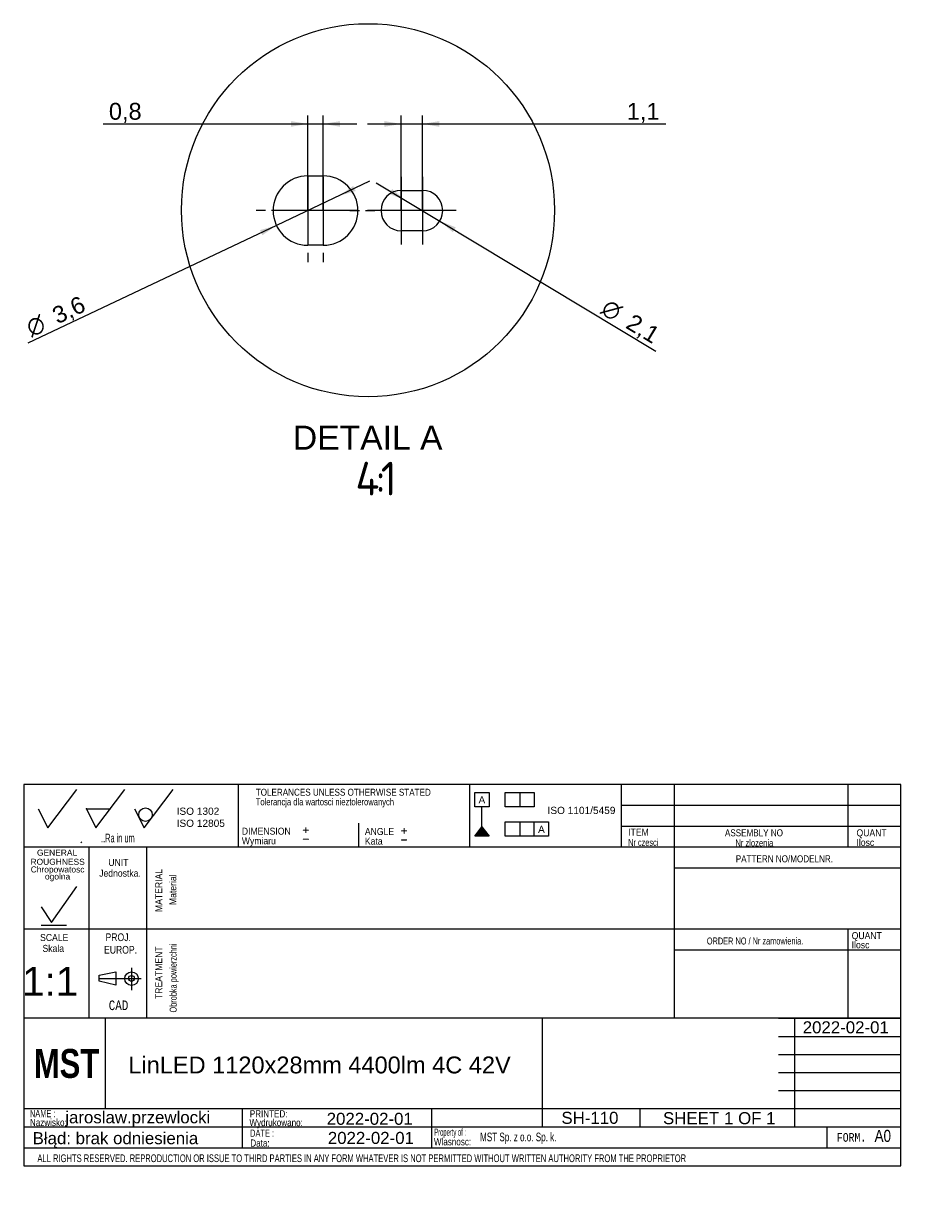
# Model space of a CAD drawing. Header units: millimetres. Extents: x 35 to 1170, y 11 to 451.
# Tile 14 of 19: x 985 to 1167, y 11 to 257. Entities that reach past the tile are written whole.
import ezdxf
from ezdxf.entities.mleader import LeaderData, LeaderLine
from ezdxf.enums import TextEntityAlignment as Align
from ezdxf.lldxf.tags import DXFTag
from ezdxf.math import Vec2, Vec3

# ---------------------------------------------------------------- set-up
doc = ezdxf.new("R2010")
doc.units = ezdxf.units.MM
for name, color, linetype in [('10', 7, 'Continuous'), ('Default', 7, 'Continuous'), ('LINLED_1120X28MM', 7, 'Continuous')]:
    doc.layers.add(name, color=color, linetype=linetype)
doc.styles.add('SEACAD_Arial', font='arial.ttf')
doc.styles.add('SEACAD_Lucida_Console', font='lucon.TTF', dxfattribs={"width": 0.8})
doc.styles.add('SEACAD_Solid_Edge_ANSI1_Symbols', font='semeca1.ttf')
doc.styles.add('SEACAD_Solid_Edge_ISO', font='seiso.ttf')
tags = doc.linetypes.add('CENTER2', pattern=[28.575, 19.05, -3.175, 3.175, -3.175]).pattern_tags.tags
tags[10:11] = [DXFTag(74, 4), DXFTag(75, 0), DXFTag(340, '0'), DXFTag(46, 0.0), DXFTag(50, 0.0), DXFTag(44, 0.0), DXFTag(45, 0.0)]
tags[8:9] = [DXFTag(74, 4), DXFTag(75, 0), DXFTag(340, '0'), DXFTag(46, 0.0), DXFTag(50, 0.0), DXFTag(44, 0.0), DXFTag(45, 0.0)]
tags[6:7] = [DXFTag(74, 4), DXFTag(75, 0), DXFTag(340, '0'), DXFTag(46, 0.0), DXFTag(50, 0.0), DXFTag(44, 0.0), DXFTag(45, 0.0)]
tags[4:5] = [DXFTag(74, 4), DXFTag(75, 0), DXFTag(340, '0'), DXFTag(46, 0.0), DXFTag(50, 0.0), DXFTag(44, 0.0), DXFTag(45, 0.0)]
doc.dimstyles.new('ISO', dxfattribs={"dimtxt": 3.5, "dimasz": 3.5, "dimexe": 1.75, "dimexo": 0, "dimgap": 0.875, "dimtad": 1, "dimtxsty": 'SEACAD_Arial', "dimblk1": '_SE_FILLED', "dimblk2": '_SE_FILLED', "dimsah": 1, "dimcen": 1.75, "dimadec": 0, "dimazin": 0, "dimtfac": 0.5, "dimtdec": 3, "dimtmove": 0, "dimatfit": 3, "dimfxl": 1, "dimarcsym": 0})

# ---------------------------------------------------------------- blocks, each defined once
blk = doc.blocks.new('SEANNOT_GROUP')
at = {"layer": 'Default', "color": 7, "linetype": 'CENTER2'}
for p, q in [((1044.02, 226.84), (1044.02, 228.79)), ((1044.02, 225.09), (1044.02, 211.09)), ((1035.27, 218.09), (1033.32, 218.09)), ((1051.02, 218.09), (1037.02, 218.09)), ((1052.77, 218.09), (1054.72, 218.09)), ((1044.02, 209.34), (1044.02, 207.39))]:
    blk.add_line(p, q, dxfattribs=at)
blk = doc.blocks.new('SEANNOT_GROUP1')
at = {"layer": 'Default', "color": 7, "linetype": 'CENTER2'}
for p, q in [((1047.22, 226.84), (1047.22, 228.79)), ((1047.22, 225.09), (1047.22, 211.09)), ((1038.47, 218.09), (1036.52, 218.09)), ((1054.22, 218.09), (1040.22, 218.09)), ((1055.97, 218.09), (1057.92, 218.09)), ((1047.22, 209.34), (1047.22, 207.39))]:
    blk.add_line(p, q, dxfattribs=at)
blk = doc.blocks.new('SEANNOT_GROUP2')
at = {"layer": 'Default', "color": 7, "linetype": 'CENTER2'}
for p, q in [((1063.42, 225.09), (1063.42, 211.09)), ((1070.42, 218.09), (1056.42, 218.09))]:
    blk.add_line(p, q, dxfattribs=at)
blk = doc.blocks.new('SEANNOT_GROUP3')
at = {"layer": 'Default', "color": 7, "linetype": 'CENTER2'}
for p, q in [((1067.82, 225.09), (1067.82, 211.09)), ((1074.82, 218.09), (1060.82, 218.09))]:
    blk.add_line(p, q, dxfattribs=at)
blk = doc.blocks.new('SE4')
at = {"layer": 'LINLED_1120X28MM', "color": 7, "linetype": 'Continuous'}
for p, q in [((1044.02, 225.29), (1047.22, 225.29)), ((1063.42, 222.29), (1067.82, 222.29)), ((1067.82, 213.89), (1063.42, 213.89)), ((1047.22, 210.89), (1044.02, 210.89))]:
    blk.add_line(p, q, dxfattribs=at)
for centre, radius, start, end in [((1044.02, 218.09), 7.2, 90, 270), ((1047.22, 218.09), 7.2, 270, 90), ((1063.42, 218.09), 4.2, 90, 270), ((1067.82, 218.09), 4.2, 270, 90)]:
    blk.add_arc(centre, radius, start, end, dxfattribs=at)
blk = doc.blocks.new('SE7')
at = {"layer": 'Default', "color": 7, "linetype": 'Continuous'}
blk.add_circle((1056.52, 218.17), 38.71, dxfattribs=at)
blk = doc.blocks.new('SE6')
at = {"layer": 'Default'}
blk.add_blockref('SE7', (0, 0), dxfattribs=at)
blk = doc.blocks.new('SE5')
blk.add_blockref('SE6', (0, 0))
blk = doc.blocks.new('DMBLK162')
at = {"layer": 'Default', "linetype": 'Continuous'}
for points in [[(1053.94, 222.15), (1053.44, 223.2), (1050.53, 221.17)], [(1034.6, 212.99), (1037.51, 215.01), (1034.1, 214.04)]]:
    blk.add_hatch(color=7, dxfattribs=at).paths.add_polyline_path(points)
at = {"layer": 'Default', "color": 7, "linetype": 'Continuous'}
for p, q in [((1056.85, 224.17), (1037.51, 215.01)), ((1037.51, 215.01), (985.92, 190.58))]:
    blk.add_line(p, q, dxfattribs=at)
for s, style, p in [('3,6', 'SEACAD_Arial', (990.58, 197.63)), ('O', 'SEACAD_Solid_Edge_ANSI1_Symbols', (985.16, 195.06))]:
    blk.add_text(s, height=3.5, rotation=25.3419, dxfattribs=dict(at, style=style)).set_placement(p, align=Align.TOP_LEFT)
blk = doc.blocks.new('_SE_FILLED')
at = {"color": 0}
blk.add_line((0, 0), (-1, 0), dxfattribs=at)
blk.add_solid([(0, 0), (-1, -0.1665), (-1, 0.1665), (0, 0)], dxfattribs=at)
blk = doc.blocks.new('DMBLK163')
at = {"layer": 'Default', "linetype": 'Continuous'}
for points in [[(1040.52, 236.66), (1040.52, 235.49), (1044.02, 236.08)], [(1050.72, 236.66), (1047.22, 236.08), (1050.72, 235.49)]]:
    blk.add_hatch(color=7, dxfattribs=at).paths.add_polyline_path(points)
at = {"layer": 'Default', "color": 7, "linetype": 'Continuous'}
for p, q in [((1001.52, 236.08), (1054.22, 236.08)), ((1044.02, 218.09), (1044.02, 237.83)), ((1047.22, 218.09), (1047.22, 237.83))]:
    blk.add_line(p, q, dxfattribs=at)
at = {"layer": 'Default', "color": 7, "linetype": 'Continuous', "style": 'SEACAD_Arial'}
blk.add_text('0,8', height=3.5, dxfattribs=at).set_placement((1002.74, 240.45), align=Align.TOP_LEFT)
blk = doc.blocks.new('DMBLK164')
at = {"layer": 'Default', "linetype": 'Continuous'}
for points in [[(1061.52, 222.56), (1060.92, 221.56), (1064.22, 220.26)], [(1074.72, 214.62), (1071.42, 215.93), (1074.11, 213.62)]]:
    blk.add_hatch(color=7, dxfattribs=at).paths.add_polyline_path(points)
at = {"layer": 'Default', "color": 7, "linetype": 'Continuous'}
for p, q in [((1058.22, 223.87), (1071.42, 215.93)), ((1071.42, 215.93), (1116.24, 188.95))]:
    blk.add_line(p, q, dxfattribs=at)
for s, style, p in [('O', 'SEACAD_Solid_Edge_ANSI1_Symbols', (1106.44, 199.95)), ('2,1', 'SEACAD_Arial', (1111.58, 196.86))]:
    blk.add_text(s, height=3.5, rotation=328.9572, dxfattribs=dict(at, style=style)).set_placement(p, align=Align.TOP_LEFT)
blk = doc.blocks.new('DMBLK165')
at = {"layer": 'Default', "linetype": 'Continuous'}
for points in [[(1059.92, 236.66), (1059.92, 235.49), (1063.42, 236.08)], [(1071.32, 236.66), (1067.82, 236.08), (1071.32, 235.49)]]:
    blk.add_hatch(color=7, dxfattribs=at).paths.add_polyline_path(points)
at = {"layer": 'Default', "color": 7, "linetype": 'Continuous'}
for p, q in [((1056.42, 236.08), (1118.29, 236.08)), ((1063.42, 218.09), (1063.42, 237.83)), ((1067.82, 218.09), (1067.82, 237.83))]:
    blk.add_line(p, q, dxfattribs=at)
at = {"layer": 'Default', "color": 7, "linetype": 'Continuous', "style": 'SEACAD_Arial'}
blk.add_text('1,1', height=3.5, dxfattribs=at).set_placement((1110.22, 240.45), align=Align.TOP_LEFT)
blk = doc.blocks.new('SEANNOT_GROUP6')
at = {"layer": 'Default', "color": 7, "linetype": 'Continuous', "style": 'SEACAD_Arial'}
blk.add_text('LinLED 1120x28mm 4400lm 4C 42V', height=3.5, dxfattribs=at).set_placement((1006.78, 42.53), align=Align.TOP_LEFT)
blk = doc.blocks.new('SEANNOT_GROUP7')
at = {"layer": 'Default', "color": 7, "linetype": 'Continuous', "style": 'SEACAD_Arial'}
blk.add_text('jaroslaw.przewlocki', height=2.5, dxfattribs=at).set_placement((993.69, 31.17), align=Align.TOP_LEFT)
blk = doc.blocks.new('SEANNOT_GROUP8')
at = {"layer": 'Default', "color": 7, "linetype": 'Continuous', "style": 'SEACAD_Arial'}
blk.add_text('SH-110', height=2.5, dxfattribs=at).set_placement((1096.65, 31.06), align=Align.TOP_LEFT)
blk = doc.blocks.new('SEANNOT_GROUP9')
at = {"layer": 'Default', "color": 7, "linetype": 'Continuous', "style": 'SEACAD_Arial'}
blk.add_text('1:1', height=6, dxfattribs=at).set_placement((984.72, 61.13), align=Align.TOP_LEFT)
blk = doc.blocks.new('_Dot')
at = {"color": 0, "linetype": 'ByBlock', "lineweight": -2}
blk.add_line((-0.5, 0), (-1, 0), dxfattribs=at)
at = {"color": 0, "linetype": 'ByBlock', "const_width": 0.5}
blk.add_lwpolyline([(-0.25, 0, 1), (0.25, 0, 1)], format="xyb", close=True, dxfattribs=at)
blk = doc.blocks.new('SEANNOT_GROUP11')
at = {"layer": 'Default', "color": 7, "linetype": 'Continuous', "style": 'SEACAD_Arial'}
blk.add_text('2022-02-01', height=2.5, dxfattribs=at).set_placement((1047.94, 30.86), align=Align.TOP_LEFT)
blk = doc.blocks.new('SEANNOT_GROUP12')
at = {"layer": 'Default', "color": 7, "linetype": 'Continuous', "style": 'SEACAD_Arial'}
blk.add_text('2022-02-01', height=2.5, dxfattribs=at).set_placement((1048.18, 26.89), align=Align.TOP_LEFT)
blk = doc.blocks.new('SEANNOT_GROUP13')
at = {"layer": 'Default', "color": 7, "linetype": 'Continuous', "style": 'SEACAD_Arial'}
for s, p in [('SHEET ', (1117.73, 30.99)), ('1', (1130.39, 30.99)), (' OF ', (1132.35, 30.99)), ('1', (1139.14, 30.99))]:
    blk.add_text(s, height=2.5, dxfattribs=at).set_placement(p, align=Align.TOP_LEFT)
blk = doc.blocks.new('SEANNOT_GROUP14')
at = {"layer": 'Default', "color": 7, "linetype": 'Continuous', "style": 'SEACAD_Arial'}
blk.add_text('2022-02-01', height=2.5, dxfattribs=at).set_placement((1146.73, 49.84), align=Align.TOP_LEFT)

msp = doc.modelspace()

# ---------------------------------------------------------------- hatches: boundary and pattern name
at = {"layer": 'Default', "linetype": 'Continuous'}
msp.add_hatch(color=7, dxfattribs=at).paths.add_polyline_path([(1080.154, 90.215), (1078.654, 88.23), (1081.654, 88.23)])

# ---------------------------------------------------------------- linework, layer by layer
at = {"layer": '10', "color": 7, "linetype": 'Continuous'}
for p, q in [((1029.561, 98.968), (1029.561, 85.968)), ((1077.561, 98.968), (1077.561, 85.968)), ((1109.061, 98.968), (1109.061, 85.968)), ((1120.061, 98.968), (1120.061, 50.468)), ((1156.061, 98.968), (1156.061, 85.968)), ((990.061, 89.968), (996.061, 97.968)), ((1000.061, 89.968), (1006.061, 97.968)), ((1010.061, 89.968), (1016.061, 97.968)), ((988.061, 93.968), (990.061, 89.968)), ((998.061, 93.968), (1003.061, 93.968)), ((998.061, 93.968), (1000.061, 89.968)), ((1008.061, 93.968), (1010.061, 89.968)), ((1167.061, 94.634), (1109.061, 94.634)), ((1054.561, 90.968), (1054.561, 85.968)), ((1167.061, 90.301), (1109.061, 90.301)), ((996.935, 86.894), (997.111, 87.1)), ((1167.061, 85.968), (985.061, 85.968)), ((998.561, 85.968), (998.561, 50.468)), ((998.561, 85.968), (998.561, 51.968)), ((1010.561, 85.968), (1010.561, 50.468)), ((1167.061, 81.634), (1120.061, 81.634)), ((990.863, 70.332), (996.062, 77.837)), ((988.721, 73.614), (990.863, 70.332)), ((1167.061, 68.968), (985.061, 68.968)), ((988.721, 69.793), (993.92, 69.793)), ((1156.061, 68.968), (1156.061, 50.468)), ((1167.061, 64.634), (1120.061, 64.634)), ((1000.707, 59.383), (1004.192, 60.075)), ((1000.707, 58.19), (1000.707, 59.383)), ((1004.192, 60.075), (1004.192, 57.306)), ((1007.436, 60.943), (1007.436, 56.335)), ((1007.436, 60.943), (1007.436, 56.335)), ((1004.192, 57.306), (1000.707, 58.19)), ((1092.686, 50.468), (985.061, 50.468)), ((1092.561, 50.468), (985.061, 50.468)), ((1002.061, 31.718), (1002.061, 50.468)), ((1141.686, 50.468), (1167.186, 50.468)), ((1145.061, 27.968), (1145.061, 50.468)), ((1141.686, 46.718), (1167.186, 46.718)), ((1141.686, 42.968), (1167.186, 42.968)), ((1141.686, 39.218), (1167.186, 39.218)), ((1141.686, 35.468), (1167.186, 35.468)), ((985.061, 31.718), (1167.186, 31.718)), ((1030.371, 31.673), (1030.371, 23.548)), ((1069.672, 31.673), (1069.672, 23.548)), ((1112.936, 31.718), (1112.936, 27.968)), ((985.061, 27.968), (1141.686, 27.968)), ((1151.748, 27.968), (1151.748, 23.593)), ((985.061, 23.593), (1167.061, 23.593))]:
    msp.add_line(p, q, dxfattribs=at)
at = {"layer": '10', "color": 7, "linetype": 'CENTER2'}
msp.add_line((1000.707, 58.69), (1009.422, 58.69), dxfattribs=at)
at = {"layer": '10', "color": 7, "linetype": 'Continuous'}
for points in [[(1167.061, 19.843), (1167.061, 98.968), (985.061, 98.968), (985.061, 19.843), (1167.061, 19.843)], [(1092.686, 50.468), (1092.686, 27.968), (1167.061, 27.968), (1167.061, 50.468), (1092.686, 50.468)]]:
    msp.add_lwpolyline(points, dxfattribs=at)
for centre, radius in [((1010.333, 92.722), 1.402), ((1007.436, 58.691), 1.415), ((1007.436, 58.749), 0.607)]:
    msp.add_circle(centre, radius, dxfattribs=at)
msp.add_point((998.061, 93.968), dxfattribs=at)
at = {"layer": 'Default', "color": 7, "linetype": 'Continuous'}
for p, q in [((1078.654, 94.321), (1078.654, 97.321)), ((1078.654, 97.321), (1081.654, 97.321)), ((1081.654, 97.321), (1081.654, 94.321)), ((1084.99, 94.321), (1084.99, 97.321)), ((1084.99, 97.321), (1090.99, 97.321)), ((1087.99, 97.321), (1087.99, 94.321)), ((1090.99, 97.321), (1090.99, 94.321)), ((1081.654, 94.321), (1078.654, 94.321)), ((1080.154, 90.215), (1080.154, 94.321)), ((1090.99, 94.321), (1084.99, 94.321)), ((1084.99, 88.23), (1084.99, 91.23)), ((1084.99, 91.23), (1093.99, 91.23)), ((1087.99, 91.23), (1087.99, 88.23)), ((1090.99, 88.23), (1090.99, 91.23)), ((1093.99, 91.23), (1093.99, 88.23)), ((1078.654, 88.23), (1080.154, 90.215)), ((1080.154, 90.215), (1081.654, 88.23)), ((1081.654, 88.23), (1078.654, 88.23)), ((1093.99, 88.23), (1084.99, 88.23))]:
    msp.add_line(p, q, dxfattribs=at)

# ---------------------------------------------------------------- block references
at = {"layer": 'Default'}
for name in ['SE5', 'SEANNOT_GROUP', 'SEANNOT_GROUP1', 'SE4', 'SEANNOT_GROUP2', 'SEANNOT_GROUP3', 'SEANNOT_GROUP9', 'SEANNOT_GROUP14', 'SEANNOT_GROUP6', 'SEANNOT_GROUP7', 'SEANNOT_GROUP11', 'SEANNOT_GROUP8', 'SEANNOT_GROUP13', 'SEANNOT_GROUP12']:
    msp.add_blockref(name, (0, 0), dxfattribs=at)

# ---------------------------------------------------------------- texts
at = {"layer": '10', "attachment_point": 1}
for s, insert, char_height, width, style in [('{\\farial rounded mt|b0||i0||c0|p34;\\C7;\\H1.45000002;\\W0.77704;Tolerancja dla wartosci nieztolerowanych}', (1033.217, 96.105), 1.45, 36.02936, 'SEACAD_Arial'), ('{\\farial rounded mt|b0||i0||c0|p34;\\C7;\\H1.45000002;\\W0.83002;TOLERANCES UNLESS OTHERWISE STATED}', (1033.217, 98.105), 1.45, 38.61414, 'SEACAD_Arial'), ('{\\farial rounded mt|b0||i0||c0|p34;\\C7;\\H1.8;\\W0.608;..Ra in um}', (1001.125, 88.768), 1.8, 8.92175, 'SEACAD_Arial'), ('{\\farial rounded mt|b0||i0||c0|p34;\\C7;\\H1.45000002;\\W0.883;DIMENSION}', (1030.332, 90.025), 1.45, 10.15001, 'SEACAD_Arial'), ('{\\farial rounded mt|b0||i0||c0|p34;\\C7;\\H1.45000002;\\W0.883;ANGLE}', (1055.86, 89.961), 1.45, 6.05218, 'SEACAD_Arial'), ('{\\farial rounded mt|b0||i0||c0|p34;\\C7;\\H1.45000002;\\W0.883;ITEM}', (1110.5, 89.81), 1.45, 4.25544, 'SEACAD_Arial'), ('{\\farial rounded mt|b0||i0||c0|p34;\\C7;\\H1.45000002;\\W0.83002;ASSEMBLY NO}', (1130.579, 89.684), 1.45, 12.82936, 'SEACAD_Arial'), ('{\\farial rounded mt|b0||i0||c0|p34;\\C7;\\H1.45000002;\\W0.883;QUANT}', (1157.891, 89.684), 1.45, 6.24131, 'SEACAD_Arial'), ('{\\farial rounded mt|b0||i0||c0|p34;\\C7;\\H1.45000002;\\W0.883;Wymiaru}', (1030.332, 88.025), 1.45, 8.67569, 'SEACAD_Arial'), ('{\\farial rounded mt|b0||i0||c0|p34;\\C7;\\H1.45000002;\\W0.883;Kata}', (1055.86, 87.961), 1.45, 5.07501, 'SEACAD_Arial'), ('{\\farial rounded mt|b0||i0||c0|p34;\\C7;\\H1.45000002;\\W0.72406;Nr czesci }', (1110.5, 87.684), 1.45, 7.78588, 'SEACAD_Arial'), ('{\\farial rounded mt|b0||i0||c0|p34;\\C7;\\H1.45000002;\\W0.77704;Nr zlozenia}', (1132.743, 87.584), 1.45, 9.50428, 'SEACAD_Arial'), ('{\\farial rounded mt|b0||i0||c0|p34;\\C7;\\H1.45000002;\\W0.883;Ilosc}', (1157.891, 87.684), 1.45, 6.93479, 'SEACAD_Arial'), ('{\\farial rounded mt|b0||i0||c0|p34;\\C7;\\H1.45000002;\\W0.83002;PATTERN NO/MODELNR.}', (1132.833, 84.289), 1.45, 21.43479, 'SEACAD_Arial'), ('{\\farial rounded mt|b0||i0||c0|p34;\\C7;\\H1.45000002;\\W0.883;Jednostka.}', (1000.724, 81.302), 1.45, 8.72628, 'SEACAD_Arial'), ('{\\farial rounded mt|b0||i0||c0|p34;\\C7;\\H1.45000002;\\W0.883;UNIT}', (1002.627, 83.54), 1.45, 4.16088, 'SEACAD_Arial'), ('{\\farial rounded mt|b0||i0||c0|p34;\\C7;\\H1.45000002;\\W0.883;SCALE}', (988.461, 67.955), 1.45, 5.86305, 'SEACAD_Arial'), ('{\\farial rounded mt|b0||i0||c0|p34;\\C7;\\H1.60000002;\\W0.8;PROJ.}', (1002.048, 68.091), 1.6, 5.11305, 'SEACAD_Arial'), ('{\\farial rounded mt|b0||i0||c0|p34;\\C7;\\H1.45000002;\\W0.72406;ORDER NO / Nr zamowienia.}', (1126.833, 67.235), 1.45, 25.03089, 'SEACAD_Arial'), ('{\\farial rounded mt|b0||i0||c0|p34;\\C7;\\H1.45000002;\\W0.883;QUANT}', (1156.891, 68.35), 1.45, 6.24131, 'SEACAD_Arial'), ('{\\farial rounded mt|b0||i0||c0|p34;\\C7;\\H1.45000002;\\W0.883;Ilosc}', (1156.891, 66.43), 1.45, 6.93479, 'SEACAD_Arial'), ('{\\farial rounded mt|b0||i0||c0|p34;\\C7;\\H1.45000002;\\W0.883;Skala}', (988.962, 65.702), 1.45, 5.77723, 'SEACAD_Arial'), ('{\\farial rounded mt|b0||i0||c0|p34;\\C7;\\H1.60000002;\\W0.8;EUROP.}', (1001.731, 65.485), 1.6, 6.64349, 'SEACAD_Arial'), ('{\\fLucida Console|b0||i0||c0|p34;\\C7;\\H1.99999998;\\W0.8;CAD}', (1002.71, 54.16), 2, 4.53334, 'SEACAD_Lucida_Console'), ('{\\farial rounded mt|b0||i0||c0|p34;\\C7;\\H1.5;\\W0.704;NAME :}', (986.362, 31.441), 1.5, 5.5761, 'SEACAD_Arial'), ('{\\farial rounded mt|b0||i0||c0|p34;\\C7;\\H1.5;\\W0.8;Nazwisko:}', (986.362, 29.594), 1.5, 7.67838, 'SEACAD_Arial'), ('{\\farial rounded mt|b0||i0||c0|p34;\\C7;\\H1.5;\\W0.8;Wydrukowano:}', (1031.902, 29.586), 1.5, 11.43865, 'SEACAD_Arial'), ('{\\farial rounded mt|b0||i0||c0|p34;\\C7;\\H1.5;\\W0.8;PRINTED:}', (1031.99, 31.396), 1.5, 8.9879, 'SEACAD_Arial'), ('{\\farial rounded mt|b0||i0||c0|p34;\\C7;\\H1.5;\\W0.704;DATE :}', (1032.056, 27.369), 1.5, 5.2174, 'SEACAD_Arial'), ('{\\farial rounded mt|b0||i0||c0|p34;\\C7;\\H1.5;\\W0.46208;Property of :}', (1070.271, 27.578), 1.5, 8.86958, 'SEACAD_Arial'), ('{\\farial rounded mt|b0||i0||c0|p34;\\C7;\\H2.50000002;\\W0.8;A0}', (1161.638, 27.312), 2.5, 4.42077, 'SEACAD_Arial'), ('{\\farial rounded mt|b0||i0||c0|p34;\\C7;\\H1.5;\\W0.8;Data:}', (1032.099, 25.319), 1.5, 6.19566, 'SEACAD_Arial'), ('{\\farial rounded mt|b0||i0||c0|p34;\\C7;\\H1.5;\\W0.8;Wlasnosc:}', (1070.188, 25.594), 1.5, 10.89131, 'SEACAD_Arial'), ('{\\farial rounded mt|b0||i0||c0|p34;\\C7;\\H1.8;\\W0.667;MST Sp. z o.o. Sp. k.}', (1079.775, 26.741), 1.8, 73.73694, 'SEACAD_Arial'), ('{\\fLucida Console|b0||i0||c0|p34;\\C7;\\H1.8;\\W0.8;FORM.}', (1153.811, 26.643), 1.8, 6.80001, 'SEACAD_Lucida_Console'), ('{\\farial rounded mt|b0||i0||c0|p34;\\C7;\\H1.60000002;\\W0.704;ALL RIGHTS RESERVED. REPRODUCTION OR ISSUE TO THIRD PARTIES IN ANY FORM WHATEVER IS NOT PERMITTED WITHOUT WRITTEN AUTHORITY FROM THE PROPRIETOR}', (987.908, 22.22), 1.6, 148.00001, 'SEACAD_Arial')]:
    msp.add_mtext(s, dxfattribs=dict(at, insert=insert, char_height=char_height, width=width, style=style))
at = {"layer": '10', "char_height": 1.25, "attachment_point": 1}
for s, insert, width in [('{\\fArial|b0||i0||c0|p34;\\C7;\\H1.2499998;\\W1.;GENERAL}', (987.813, 85.461), 8.3424), ('{\\fArial|b0||i0||c0|p34;\\C7;\\H1.2499998;\\W1.;ROUGHNESS}', (986.478, 83.567), 11.22283)]:
    msp.add_mtext(s, dxfattribs=dict(at, insert=insert, width=width))
at = {"layer": '10', "insert": (992.097, 80.439), "char_height": 1.25, "width": 11.65265, "attachment_point": 5, "line_spacing_factor": 0.7}
msp.add_mtext('{\\fArial|b0||i0||c0|p34;\\C7;\\H1.24999998;\\W1.;Chropowatosc\\P}{\\fArial|b0||i0||c0|p34;\\C7;\\H1.24999998;\\W1.;ogolna}', dxfattribs=at)
at = {"layer": '10', "char_height": 1.45, "attachment_point": 1, "rotation": 89.99999, "style": 'SEACAD_Arial'}
for s, insert, width in [('{\\farial rounded mt|b0||i0||c0|p34;\\C7;\\H1.45000002;\\W0.883;MATERIAL}', (1012.362, 72.526), 8.92066), ('{\\farial rounded mt|b0||i0||c0|p34;\\C7;\\H1.45000002;\\W0.883;Material}', (1015.282, 73.968), 7.15315), ('{\\farial rounded mt|b0||i0||c0|p34;\\C7;\\H1.45000002;\\W0.883;TREATMENT}', (1012.362, 54.464), 10.87501), ('{\\farial rounded mt|b0||i0||c0|p34;\\C7;\\H1.45000002;\\W0.72406;Obrobka powierzchni}', (1015.362, 51.66), 17.04755)]:
    msp.add_mtext(s, dxfattribs=dict(at, insert=insert, width=width))
at = {"layer": 'Default', "color": 7, "linetype": 'Continuous'}
for s, height, style, p in [('DETAIL A', 5, 'SEACAD_Arial', (1040.925, 173.464)), ('4', 7, 'SEACAD_Solid_Edge_ISO', (1053.898, 165.964)), ('1', 7, 'SEACAD_Solid_Edge_ISO', (1059.148, 165.964)), (':', 7, 'SEACAD_Solid_Edge_ISO', (1058.034, 165.964))]:
    msp.add_text(s, height=height, dxfattribs=dict(at, style=style)).set_placement(p, align=Align.TOP_LEFT)
at = {"layer": 'Default'}
for s, insert, char_height, width, attachment_point in [('{\\fArial CE|b0||i0||c0|p34;\\C7;\\H1.5;\\W1.;A}', (1080.148, 96.544), 1.5, 1.40218, 2), ('{\\fArial|b0||i0||c0|p34;\\C7;\\H1.5;\\W1.;ISO 1302 \\P}{\\fArial|b0||i0||c0|p34;\\C7;\\H1.5;\\W1.;ISO 12805}', (1016.798, 94.192), 1.5, 10.48633, 1), ('{\\fArial|b0||i0||c0|p34;\\C7;\\H1.5;\\W1.;ISO 1101/5459}', (1100.817, 94.363), 1.5, 14.98601, 2), ('{\\fSolid Edge ISO|b0||i0||c0|p34;\\C7;\\H2.5;\\W1.;+\\P}', (1042.802, 91.021), 2.5, 1.88245, 1), ('{\\fSolid Edge ISO|b0||i0||c0|p34;\\C7;\\H2.5;\\W1.;+\\P}', (1063.195, 90.864), 2.5, 1.88245, 1), ('{\\fArial CE|b0||i0||c0|p34;\\C7;\\H1.5;\\W1.;A}', (1092.504, 90.419), 1.5, 1.40218, 2), ('{\\fSolid Edge ISO|b0||i0||c0|p34;\\C7;\\H2.5;\\W1.;-\\P}', (1042.802, 89.138), 2.5, 1.88245, 1), ('{\\fSolid Edge ISO|b0||i0||c0|p34;\\C7;\\H2.5;\\W1.;-\\P}', (1063.195, 88.981), 2.5, 1.88245, 1)]:
    msp.add_mtext(s, dxfattribs=dict(at, insert=insert, char_height=char_height, width=width, attachment_point=attachment_point))

# ---------------------------------------------------------------- dimensions: what is measured, and where the dimension line sits
at = {"layer": 'Default', "color": 7, "linetype": 'Continuous'}
for base, p1, p2, picture, middle in [((1044.018, 236.076), (1044.018, 218.093), (1047.218, 218.093), 'DMBLK163', (1010.818, 236.076)), ((1063.418, 236.076), (1063.418, 218.093), (1067.818, 218.093), 'DMBLK165', (1108.993, 236.076))]:
    dim = msp.add_linear_dim(base=base, p1=p1, p2=p2, angle=0, text='\\A1;<>', dimstyle='ISO', override={"dimlfac": 0.25}, dxfattribs=at)
    dim.commit()
    dim.dimension.update_dxf_attribs({"geometry": picture, "text_midpoint": middle, "dimtype": 161})
for p1, p2, picture, middle in [((1050.525, 221.175), (1037.511, 215.011), 'DMBLK162', (999.747, 197.127)), ((1064.22, 220.259), (1071.417, 215.927), 'DMBLK164', (1103.138, 196.835))]:
    dim = msp.add_diameter_dim_2p(p1=p1, p2=p2, text='\\A1;<>', dimstyle='ISO', override={"dimlfac": 0.25, "dimtmove": 1, "dimtolj": 1}, dxfattribs=at)
    dim.commit()
    dim.dimension.update_dxf_attribs({"geometry": picture, "text_midpoint": middle, "dimtype": 163})

# ---------------------------------------------------------------- leaders
ml = msp.add_multileader_mtext('Standard', dxfattribs=at)
ml.set_content('{\\pxsm0.9;\\fImpact|b0||i0||c0|p34;\\W1.;MST\\P}', color=256)
ml.set_leader_properties()
ml.set_arrow_properties(name='DOT')
ml.build(insert=Vec2(0, 0))
ml.multileader.update_dxf_attribs({"leader_type": 0, "dogleg_length": 0, "arrow_head_size": 6})
ctx = ml.context
ctx.base_point, ctx.char_height, ctx.arrow_head_size, ctx.landing_gap_size = Vec3(985.159, 41.03), 6, 6, 2.1
ctx.mtext.insert = Vec3(987.159, 44.093)
ml = msp.add_multileader_mtext('Standard', dxfattribs=at)
ml.set_content('{\\pxsm0.9;\\fArial|b0||i0||c0|p34;\\W1.; Błąd: brak odniesienia\\P}', color=256)
ml.set_leader_properties()
ml.set_arrow_properties(name='DOT')
ml.build(insert=Vec2(0, 0))
ml.multileader.update_dxf_attribs({"leader_type": 0, "dogleg_length": 0, "arrow_head_size": 2.5})
ctx = ml.context
ctx.base_point, ctx.char_height, ctx.arrow_head_size, ctx.landing_gap_size = Vec3(983.946, 25.22), 2.5, 2.5, 0.875
ctx.mtext.insert = Vec3(985.946, 26.836)

doc.saveas('drawing.dxf')
